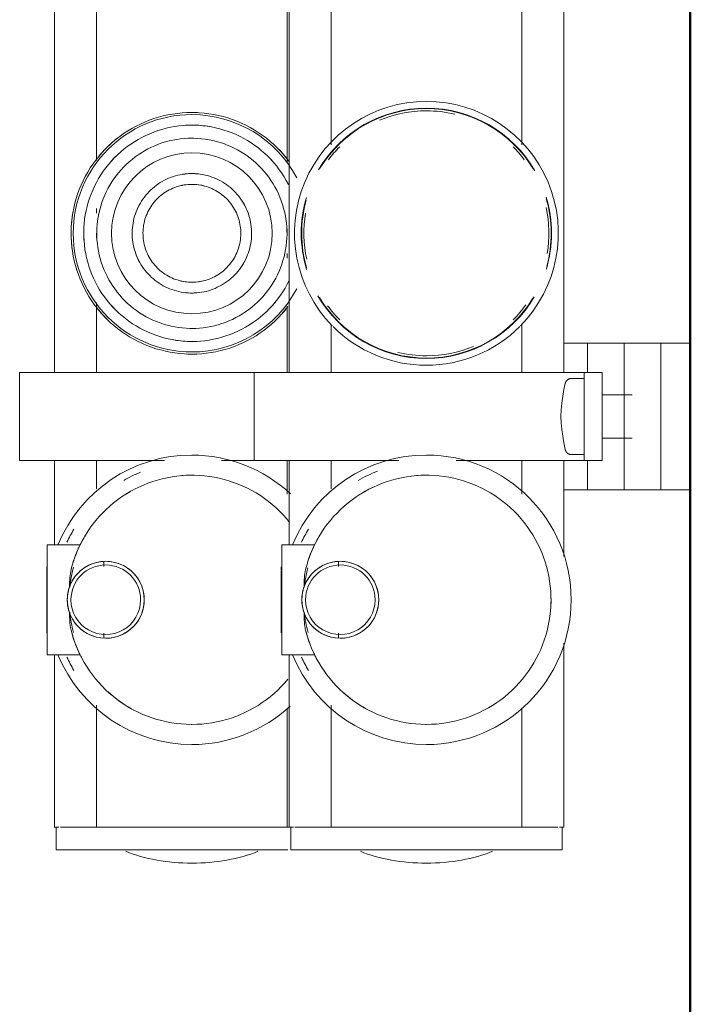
# Model space of a CAD drawing. Header units: millimetres. Extents: x 106 to 24511, y 2709 to 39091.
# Tile 40 of 87: x 16979 to 17071, y 36355 to 36490. Entities that reach past the tile are written whole.
import ezdxf

# ---------------------------------------------------------------- set-up
doc = ezdxf.new("R2010")
doc.units = ezdxf.units.MM
doc.linetypes.add('ADSK_Скрыто', pattern=[300, 150, -150])
for name, color, linetype, lineweight in [('A-DETL-____-HDLN', 90, 'ADSK_Скрыто', 9), ('A-WALL-____-MCUT', 113, 'Continuous', 50), ('A-WALL-____-OTLN', 113, 'Continuous', 20), ('M-EQPM-____-OTLN', 50, 'Continuous', 20)]:
    doc.layers.add(name, color=color, linetype=linetype, lineweight=lineweight)

# ---------------------------------------------------------------- blocks, each defined once
blk = doc.blocks.new('Прямая форма - V line-613630-В_Этаж 03_Вентиляция')
at = {"layer": 'A-WALL-____-MCUT', "color": 9}
blk.add_line((7702.21, 0), (3930, 0), dxfattribs=at)
blk = doc.blocks.new('Прямая форма - SW - 019-613631-В_Этаж 03_Вентиляция')
blk.add_blockref('Прямая форма - V line-613630-В_Этаж 03_Вентиляция', (0, 0))
blk = doc.blocks.new('V line_ifc_RVT-1-В_Этаж 03_Вентиляция')
at = {"layer": 'A-WALL-____-OTLN', "color": 253, "lineweight": 20, "rotation": 90}
blk.add_blockref('Прямая форма - SW - 019-613631-В_Этаж 03_Вентиляция', (33663.24, 30037.63), dxfattribs=at)
blk = doc.blocks.new('ADSK_Коллектор с регулирующими клапанами и расходомерами - N5-1658201-В_Этаж 03_Вентиляция')
at = {"layer": 'A-DETL-____-HDLN', "flags": 128}
for points in [[(251.23, -16.96), (251.2, -16.94), (251.17, -16.92), (251.14, -16.9), (251.12, -16.88), (251.09, -16.85), (251.06, -16.83), (251.04, -16.8), (251.01, -16.77), (250.99, -16.75), (250.97, -16.72), (250.95, -16.69), (250.93, -16.66)], [(261.08, -16.64), (261.06, -16.67), (261.04, -16.7), (261.02, -16.73), (261, -16.76), (260.98, -16.79), (260.95, -16.81), (260.93, -16.84), (260.9, -16.86), (260.87, -16.89), (260.84, -16.91), (260.82, -16.93), (260.79, -16.95), (260.75, -16.97)]]:
    blk.add_lwpolyline(points, dxfattribs=at)
at = {"layer": 'M-EQPM-____-OTLN'}
for p, q in [((246, 0), (246, -4)), ((266, -4), (266, 0)), ((256, 0), (246, 0)), ((266, 0), (256, 0)), ((246, -5.17), (246, -4)), ((246, -4), (256, -4)), ((256, -4), (266, -4)), ((266, -4), (266, -5.17)), ((246, -6.66), (246, -5.17)), ((266, -5.17), (266, -6.66)), ((246, -6.66), (246, -9)), ((266, -9), (266, -6.66)), ((253.04, -7.93), (253.04, -12)), ((258.96, -12), (258.96, -7.93)), ((246, -9), (266, -9)), ((246, -10.17), (246, -9)), ((266, -9), (266, -10.17)), ((246, -11.66), (246, -10.17)), ((266, -10.17), (266, -11.66)), ((246, -11.66), (246, -14)), ((250, -14.5), (250, -12)), ((262, -12), (250, -12)), ((262, -12), (262, -14.5)), ((266, -14), (266, -11.66)), ((246, -14), (250, -14)), ((246, -17.25), (246, -14)), ((250, -18.5), (250, -14.5)), ((250, -14.5), (262, -14.5)), ((250.8, -14.5), (250.8, -16.19)), ((261.2, -16.19), (261.2, -14.5)), ((262, -14), (266, -14)), ((262, -14.5), (262, -18.5)), ((266, -14), (266, -17.25)), ((250, -17.25), (62, -17.25)), ((275.1, -17.25), (262, -17.25)), ((312, -17.25), (286.9, -17.25)), ((312, -17.85), (312, -17.25)), ((250, -53), (250, -18.5)), ((262, -18.5), (262, -31.94)), ((315.1, -17.5), (312, -17.5)), ((312, -22.45), (312, -18.06)), ((315.1, -54.5), (315.1, -17.5)), ((312, -22.45), (312, -23)), ((218.93, -23), (193.07, -23)), ((250, -23), (243.58, -23)), ((266.61, -23), (262, -23)), ((312, -23), (295.78, -23)), ((312, -24), (312, -23)), ((312, -24), (312, -48)), ((262, -39.76), (262, -53)), ((275.79, -48), (276.45, -48)), ((285.55, -48), (286.21, -48)), ((312, -49), (312, -48)), ((193.07, -49), (218.93, -49)), ((243.58, -49), (250, -49)), ((262, -49), (265.87, -49)), ((295.39, -49), (312, -49)), ((312, -49), (312, -49.55)), ((312, -53.94), (312, -49.55)), ((273.5, -51.26), (273.5, -55.75)), ((273.5, -54.27), (273.5, -52.38)), ((288.5, -55.75), (288.5, -51.26)), ((288.5, -52.38), (288.5, -54.27)), ((250, -53), (250, -59.5)), ((262, -59.5), (262, -53)), ((62, -54.75), (250, -54.75)), ((221.3, -55), (190.94, -55)), ((231, -55), (230.39, -55)), ((234.38, -55), (233.76, -55)), ((250, -55), (240.94, -55)), ((262, -54.75), (273.55, -54.75)), ((266.61, -55), (262, -55)), ((273.5, -54.38), (273.5, -55.75)), ((288.45, -54.75), (312, -54.75)), ((288.5, -54.27), (288.5, -55.75)), ((312, -55), (295.78, -55)), ((312, -54.75), (312, -54.15)), ((312, -54.5), (315.1, -54.5)), ((312, -54.75), (312, -55)), ((312, -56), (312, -55)), ((315.1, -86.5), (315.1, -54.92)), ((273.5, -55.75), (288.5, -55.75)), ((276.5, -55.8), (276.65, -55.8)), ((276.5, -55.8), (276.99, -55.8)), ((277.1, -55.8), (285.5, -55.8)), ((285.35, -55.8), (285.5, -55.8)), ((288.16, -55.75), (288.5, -55.75)), ((312, -56), (312, -80)), ((250, -59.5), (262, -59.5)), ((250, -85), (250, -59.5)), ((262, -59.5), (262, -63.94)), ((262, -71.76), (262, -85)), ((275.79, -80), (276.45, -80)), ((285.55, -80), (286.21, -80)), ((312, -81), (312, -80)), ((190.44, -81), (221.06, -81)), ((227.62, -81), (228.24, -81)), ((231, -81), (231.61, -81)), ((240.44, -81), (250, -81)), ((262, -81), (265.87, -81)), ((295.39, -81), (312, -81)), ((312, -81), (312, -81.55)), ((312, -85.94), (312, -81.55)), ((273.5, -83.26), (273.5, -87.75)), ((288.5, -87.75), (288.5, -83.26)), ((273.5, -86.27), (273.5, -84.38)), ((288.5, -84.38), (288.5, -86.27)), ((250, -85), (250, -91.5)), ((262, -91.5), (262, -85)), ((62, -86.75), (250, -86.75)), ((262, -86.75), (273.55, -86.75)), ((273.5, -86.27), (273.5, -87.75)), ((288.45, -86.75), (312, -86.75)), ((288.5, -86.27), (288.5, -87.75)), ((312, -86.75), (312, -86.15)), ((312, -86.5), (315.1, -86.5)), ((273.5, -87.75), (288.5, -87.75)), ((276.5, -87.8), (276.65, -87.8)), ((276.5, -87.8), (285.5, -87.8)), ((285.35, -87.8), (285.5, -87.8)), ((288.16, -87.75), (288.5, -87.75)), ((250, -91.5), (262, -91.5))]:
    blk.add_line(p, q, dxfattribs=at)
at = {"layer": 'M-EQPM-____-OTLN', "flags": 128}
for points in [[(251.5, -17.07), (251.46, -17.06), (251.43, -17.05), (251.39, -17.04), (251.36, -17.03), (251.33, -17.01), (251.3, -17), (251.26, -16.98), (251.23, -16.96), (251.2, -16.94), (251.17, -16.92), (251.14, -16.9), (251.12, -16.88), (251.09, -16.85), (251.06, -16.83), (251.04, -16.8), (251.01, -16.77), (250.99, -16.75), (250.97, -16.72), (250.95, -16.69), (250.93, -16.66), (250.91, -16.63), (250.89, -16.59), (250.88, -16.56), (250.87, -16.53), (250.85, -16.49), (250.84, -16.46), (250.83, -16.42), (250.82, -16.39), (250.82, -16.35), (250.81, -16.32), (250.8, -16.28), (250.8, -16.25), (250.8, -16.21), (250.8, -16.19)], [(256, -17.65), (255.08, -17.61), (254.16, -17.52), (253.24, -17.4), (252.33, -17.25), (251.5, -17.07)], [(260.5, -17.07), (259.6, -17.26), (258.69, -17.41), (257.77, -17.53), (256.85, -17.61), (256, -17.65)], [(261.2, -16.19), (261.2, -16.23), (261.2, -16.26), (261.19, -16.3), (261.19, -16.33), (261.18, -16.37), (261.17, -16.4), (261.16, -16.44), (261.15, -16.47), (261.14, -16.51), (261.13, -16.54), (261.11, -16.57), (261.1, -16.61), (261.08, -16.64), (261.06, -16.67), (261.04, -16.7), (261.02, -16.73), (261, -16.76), (260.98, -16.79), (260.95, -16.81), (260.93, -16.84), (260.9, -16.86), (260.87, -16.89), (260.84, -16.91), (260.82, -16.93), (260.79, -16.95), (260.75, -16.97), (260.72, -16.99), (260.69, -17), (260.66, -17.02), (260.62, -17.03), (260.59, -17.04), (260.56, -17.05), (260.52, -17.06), (260.5, -17.07)], [(298, -36), (297.99, -35.32), (297.95, -34.64), (297.88, -33.96), (297.78, -33.29), (297.66, -32.62), (297.51, -31.96), (297.34, -31.3), (297.14, -30.65), (296.91, -30.01), (296.66, -29.38), (296.38, -28.76), (296.08, -28.15), (295.75, -27.55), (295.4, -26.97), (295.03, -26.4), (294.64, -25.85), (294.22, -25.31), (293.78, -24.79), (293.32, -24.29), (292.84, -23.8), (292.35, -23.34), (291.83, -22.9), (291.3, -22.47), (290.75, -22.07), (290.19, -21.69), (289.61, -21.34), (289.01, -21.01), (288.41, -20.7), (287.79, -20.41), (287.16, -20.16), (286.52, -19.92), (285.87, -19.71), (285.22, -19.53), (284.56, -19.38), (283.89, -19.25), (283.22, -19.15), (282.54, -19.07), (281.86, -19.02), (281.18, -19), (280.5, -19.01), (279.82, -19.04), (279.15, -19.1), (278.47, -19.19), (277.8, -19.3), (277.14, -19.44), (276.48, -19.61), (275.83, -19.81), (275.18, -20.03), (274.55, -20.27), (273.93, -20.54), (273.31, -20.84), (272.71, -21.16), (272.13, -21.5), (271.55, -21.87), (271, -22.26), (270.45, -22.67), (269.93, -23.1), (269.42, -23.55), (268.93, -24.03), (268.46, -24.52), (268.02, -25.03), (267.59, -25.56), (267.18, -26.1), (266.79, -26.66), (266.43, -27.24), (266.09, -27.83), (265.78, -28.43), (265.49, -29.04), (265.22, -29.67), (264.98, -30.31), (264.77, -30.95), (264.58, -31.6), (264.42, -32.26), (264.28, -32.93), (264.17, -33.6), (264.09, -34.28), (264.03, -34.95), (264, -35.63), (264, -36)], [(264, -36), (264.01, -36.68), (264.05, -37.36), (264.12, -38.04), (264.22, -38.71), (264.34, -39.38), (264.49, -40.04), (264.66, -40.7), (264.86, -41.35), (265.09, -41.99), (265.34, -42.62), (265.62, -43.24), (265.92, -43.85), (266.25, -44.45), (266.6, -45.03), (266.97, -45.6), (267.36, -46.15), (267.78, -46.69), (268.22, -47.21), (268.68, -47.71), (269.16, -48.2), (269.65, -48.66), (270.17, -49.1), (270.7, -49.53), (271.25, -49.93), (271.81, -50.31), (272.39, -50.66), (272.99, -50.99), (273.59, -51.3), (274.21, -51.59), (274.84, -51.84), (275.48, -52.08), (276.13, -52.29), (276.78, -52.47), (276.85, -52.49)], [(285.15, -52.49), (285.8, -52.31), (286.45, -52.1), (287.09, -51.87), (287.72, -51.62), (288.34, -51.33), (288.95, -51.03), (289.54, -50.7), (290.12, -50.35), (290.69, -49.97), (291.24, -49.57), (291.77, -49.15), (292.29, -48.71), (292.79, -48.25), (293.27, -47.77), (293.73, -47.27), (294.17, -46.75), (294.59, -46.21), (294.99, -45.66), (295.36, -45.09), (295.72, -44.51), (296.04, -43.92), (296.35, -43.31), (296.63, -42.69), (296.88, -42.06), (297.11, -41.42), (297.32, -40.77), (297.49, -40.11), (297.65, -39.45), (297.77, -38.78), (297.87, -38.11), (297.94, -37.43), (297.98, -36.76), (298, -36.08), (298, -36)], [(221.3, -54.67), (220.77, -55.07), (220.27, -55.49), (219.77, -55.93), (219.3, -56.39), (218.85, -56.87), (218.41, -57.36), (217.99, -57.87), (217.6, -58.4), (217.23, -58.95), (216.88, -59.5), (216.55, -60.07), (216.24, -60.66), (215.96, -61.25), (215.7, -61.86), (215.47, -62.48), (215.26, -63.1), (215.08, -63.74), (214.92, -64.38), (214.79, -65.02), (214.68, -65.67), (214.6, -66.33), (214.55, -66.99), (214.52, -67.64), (214.52, -68)], [(224.33, -54.84), (223.81, -55.12), (223.3, -55.41), (222.8, -55.73), (222.32, -56.07), (221.85, -56.43), (221.39, -56.8), (220.95, -57.2), (220.53, -57.61), (220.12, -58.03), (219.73, -58.48), (219.36, -58.93), (219, -59.41), (218.67, -59.89), (218.36, -60.39), (218.06, -60.91), (217.79, -61.43), (217.54, -61.96), (217.31, -62.5), (217.1, -63.06), (216.91, -63.62), (216.75, -64.18), (216.61, -64.76), (216.49, -65.34), (216.39, -65.92), (216.32, -66.5), (216.27, -67.09), (216.25, -67.68), (216.24, -68)], [(243.98, -68), (243.97, -67.48), (243.94, -66.96), (243.89, -66.45), (243.81, -65.93), (243.72, -65.42), (243.61, -64.92), (243.47, -64.41), (243.32, -63.92), (243.15, -63.43), (242.95, -62.95), (242.74, -62.47), (242.51, -62.01), (242.26, -61.55), (242, -61.11), (241.71, -60.67), (241.41, -60.25), (241.09, -59.84), (240.76, -59.44), (240.41, -59.06), (240.04, -58.69), (239.66, -58.34), (239.27, -58), (238.86, -57.67), (238.44, -57.37), (238.01, -57.08), (237.57, -56.81), (237.12, -56.55), (236.65, -56.32), (236.18, -56.1), (235.7, -55.9), (235.22, -55.73), (234.72, -55.57), (234.22, -55.43), (233.72, -55.31), (233.21, -55.21), (232.69, -55.13), (232.18, -55.08), (231.66, -55.04), (231.14, -55.02), (230.62, -55.03), (230.1, -55.05), (229.59, -55.1), (229.07, -55.17), (228.56, -55.25), (228.05, -55.36), (227.55, -55.49), (227.05, -55.64), (226.56, -55.8), (226.08, -55.99), (225.6, -56.2), (225.13, -56.42), (224.67, -56.67), (224.23, -56.93), (223.79, -57.21), (223.36, -57.51), (222.95, -57.82), (222.55, -58.15), (222.16, -58.5), (221.79, -58.86), (221.43, -59.23), (221.09, -59.62), (220.76, -60.03), (220.45, -60.44), (220.16, -60.87), (219.88, -61.31), (219.62, -61.76), (219.38, -62.22), (219.16, -62.69), (218.96, -63.17), (218.77, -63.65), (218.61, -64.14), (218.46, -64.64), (218.34, -65.15), (218.24, -65.66), (218.15, -66.17), (218.09, -66.68), (218.05, -67.2), (218.02, -67.72), (218.02, -68)], [(245.76, -68), (245.74, -67.41), (245.71, -66.82), (245.65, -66.23), (245.57, -65.65), (245.46, -65.07), (245.33, -64.49), (245.18, -63.92), (245.01, -63.36), (244.81, -62.8), (244.59, -62.25), (244.35, -61.71), (244.09, -61.19), (243.81, -60.67), (243.5, -60.16), (243.18, -59.67), (242.84, -59.19), (242.47, -58.72), (242.09, -58.27), (241.7, -57.83), (241.28, -57.41), (240.85, -57.01), (240.4, -56.63), (239.94, -56.26), (239.46, -55.91), (238.97, -55.58), (238.47, -55.27), (237.95, -54.99), (237.43, -54.72)], [(247.48, -68), (247.47, -67.34), (247.43, -66.68), (247.36, -66.03), (247.27, -65.37), (247.15, -64.73), (247.01, -64.08), (246.84, -63.44), (246.65, -62.82), (246.43, -62.19), (246.18, -61.58), (245.91, -60.98), (245.62, -60.39), (245.3, -59.81), (244.97, -59.24), (244.6, -58.69), (244.22, -58.16), (243.82, -57.64), (243.39, -57.13), (242.95, -56.64), (242.48, -56.18), (242, -55.73), (241.5, -55.3), (240.99, -54.89)], [(270.45, -54.67), (269.93, -55.1), (269.42, -55.55), (268.93, -56.03), (268.46, -56.52), (268.02, -57.03), (267.59, -57.56), (267.18, -58.1), (266.79, -58.66), (266.43, -59.24), (266.09, -59.83), (265.78, -60.43), (265.49, -61.04), (265.22, -61.67), (264.98, -62.31), (264.77, -62.95), (264.58, -63.6), (264.42, -64.26), (264.28, -64.93), (264.17, -65.6), (264.09, -66.28), (264.03, -66.95), (264, -67.63), (264, -68)], [(298, -68), (297.99, -67.32), (297.95, -66.64), (297.88, -65.96), (297.78, -65.29), (297.66, -64.62), (297.51, -63.96), (297.34, -63.3), (297.14, -62.65), (296.91, -62.01), (296.66, -61.38), (296.38, -60.76), (296.08, -60.15), (295.75, -59.55), (295.4, -58.97), (295.03, -58.4), (294.64, -57.85), (294.22, -57.31), (293.78, -56.79), (293.32, -56.29), (292.84, -55.8), (292.35, -55.34), (291.83, -54.9)], [(239.15, -68), (239.14, -67.67), (239.12, -67.35), (239.09, -67.02), (239.05, -66.7), (238.99, -66.38), (238.92, -66.06), (238.83, -65.75), (238.74, -65.44), (238.63, -65.13), (238.51, -64.83), (238.37, -64.53), (238.23, -64.24), (238.07, -63.95), (237.91, -63.67), (237.73, -63.4), (237.54, -63.13), (237.34, -62.88), (237.13, -62.63), (236.91, -62.39), (236.68, -62.15), (236.44, -61.93), (236.19, -61.72), (235.94, -61.52), (235.67, -61.32), (235.4, -61.14), (235.13, -60.97), (234.84, -60.81), (234.55, -60.66), (234.25, -60.53), (233.95, -60.4), (233.65, -60.29), (233.34, -60.19), (233.02, -60.1), (232.71, -60.03), (232.39, -59.97), (232.06, -59.92), (231.74, -59.88), (231.41, -59.86), (231.09, -59.85), (230.76, -59.85), (230.44, -59.87), (230.11, -59.9), (229.79, -59.94), (229.47, -60), (229.15, -60.06), (228.83, -60.14), (228.52, -60.24), (228.21, -60.34), (227.91, -60.46), (227.61, -60.59), (227.31, -60.73), (227.03, -60.88), (226.75, -61.05), (226.47, -61.22), (226.2, -61.41), (225.94, -61.61), (225.69, -61.82), (225.45, -62.03), (225.22, -62.26), (224.99, -62.49), (224.77, -62.74), (224.57, -62.99), (224.37, -63.25), (224.19, -63.52), (224.02, -63.8), (223.85, -64.08), (223.7, -64.37), (223.56, -64.66), (223.44, -64.96), (223.32, -65.27), (223.22, -65.58), (223.13, -65.89), (223.05, -66.21), (222.98, -66.53), (222.93, -66.85), (222.89, -67.17), (222.87, -67.5), (222.85, -67.82), (222.85, -68)], [(237.68, -68), (237.67, -67.73), (237.65, -67.47), (237.63, -67.2), (237.59, -66.94), (237.54, -66.67), (237.48, -66.41), (237.42, -66.16), (237.34, -65.9), (237.25, -65.65), (237.15, -65.4), (237.04, -65.16), (236.92, -64.92), (236.79, -64.68), (236.66, -64.45), (236.51, -64.23), (236.35, -64.01), (236.19, -63.8), (236.02, -63.6), (235.84, -63.4), (235.65, -63.21), (235.46, -63.03), (235.25, -62.85), (235.04, -62.69), (234.83, -62.53), (234.61, -62.38), (234.38, -62.24), (234.15, -62.11), (233.91, -61.99), (233.67, -61.88), (233.42, -61.78), (233.17, -61.69), (232.91, -61.6), (232.66, -61.53), (232.4, -61.47), (232.13, -61.42), (231.87, -61.38), (231.61, -61.35), (231.34, -61.33), (231.07, -61.32), (230.81, -61.33), (230.54, -61.34), (230.27, -61.36), (230.01, -61.4), (229.74, -61.44), (229.48, -61.5), (229.22, -61.56), (228.97, -61.64), (228.72, -61.73), (228.47, -61.82), (228.22, -61.93), (227.98, -62.05), (227.75, -62.17), (227.52, -62.31), (227.29, -62.45), (227.07, -62.6), (226.86, -62.76), (226.65, -62.93), (226.45, -63.11), (226.26, -63.3), (226.08, -63.49), (225.9, -63.69), (225.73, -63.9), (225.57, -64.11), (225.42, -64.33), (225.28, -64.56), (225.15, -64.79), (225.02, -65.03), (224.91, -65.27), (224.8, -65.51), (224.71, -65.76), (224.63, -66.02), (224.55, -66.27), (224.49, -66.53), (224.43, -66.79), (224.39, -67.06), (224.36, -67.32), (224.34, -67.59), (224.33, -67.86), (224.32, -68)], [(214.52, -68), (214.53, -68.66), (214.57, -69.32), (214.64, -69.97), (214.73, -70.63), (214.85, -71.27), (214.99, -71.92), (215.16, -72.56), (215.35, -73.18), (215.57, -73.81), (215.82, -74.42), (216.09, -75.02), (216.38, -75.61), (216.7, -76.19), (217.03, -76.76), (217.4, -77.31), (217.78, -77.84), (218.18, -78.36), (218.61, -78.87), (219.05, -79.36), (219.52, -79.82), (220, -80.27), (220.5, -80.7), (221.01, -81.11), (221.55, -81.5), (222.09, -81.87), (222.66, -82.21), (223.23, -82.54), (223.82, -82.84), (224.42, -83.11), (225.03, -83.36), (225.65, -83.59), (226.27, -83.79), (226.91, -83.97), (227.55, -84.12), (228.2, -84.24), (228.85, -84.34), (229.51, -84.42), (230.16, -84.46), (230.82, -84.48), (231.48, -84.48), (232.14, -84.44), (232.8, -84.38), (233.45, -84.3), (234.1, -84.19), (234.74, -84.05), (235.38, -83.89), (236.02, -83.7), (236.64, -83.49), (237.25, -83.25), (237.86, -82.99), (238.45, -82.7), (239.04, -82.39), (239.6, -82.06), (240.16, -81.7), (240.7, -81.33), (241.23, -80.93), (241.73, -80.51), (242.23, -80.07), (242.7, -79.61), (243.15, -79.13), (243.59, -78.64), (244.01, -78.13), (244.4, -77.6), (244.77, -77.05), (245.12, -76.5), (245.45, -75.93), (245.76, -75.34), (246.04, -74.75), (246.3, -74.14), (246.53, -73.52), (246.74, -72.9), (246.92, -72.26), (247.08, -71.62), (247.21, -70.98), (247.32, -70.33), (247.4, -69.67), (247.45, -69.01), (247.48, -68.36), (247.48, -68)], [(216.24, -68), (216.26, -68.59), (216.29, -69.18), (216.35, -69.77), (216.43, -70.35), (216.54, -70.93), (216.67, -71.51), (216.82, -72.08), (216.99, -72.64), (217.19, -73.2), (217.41, -73.75), (217.65, -74.29), (217.91, -74.81), (218.19, -75.33), (218.5, -75.84), (218.82, -76.33), (219.16, -76.81), (219.53, -77.28), (219.91, -77.73), (220.3, -78.17), (220.72, -78.59), (221.15, -78.99), (221.6, -79.37), (222.06, -79.74), (222.54, -80.09), (223.03, -80.42), (223.53, -80.73), (224.05, -81.01), (224.57, -81.28), (225.11, -81.53), (225.65, -81.75), (226.21, -81.96), (226.77, -82.14), (227.34, -82.29), (227.91, -82.43), (228.49, -82.54), (229.08, -82.63), (229.66, -82.69), (230.25, -82.74), (230.84, -82.75), (231.43, -82.75), (232.02, -82.72), (232.61, -82.67), (233.19, -82.59), (233.78, -82.49), (234.35, -82.37), (234.92, -82.22), (235.49, -82.06), (236.05, -81.87), (236.6, -81.65), (237.14, -81.42), (237.67, -81.16), (238.19, -80.88), (238.7, -80.59), (239.2, -80.27), (239.68, -79.93), (240.15, -79.57), (240.61, -79.2), (241.05, -78.8), (241.47, -78.39), (241.88, -77.97), (242.27, -77.52), (242.64, -77.07), (243, -76.59), (243.33, -76.11), (243.64, -75.61), (243.94, -75.09), (244.21, -74.57), (244.46, -74.04), (244.69, -73.5), (244.9, -72.94), (245.09, -72.38), (245.25, -71.82), (245.39, -71.24), (245.51, -70.66), (245.61, -70.08), (245.68, -69.5), (245.73, -68.91), (245.75, -68.32), (245.76, -68)], [(218.02, -68), (218.03, -68.52), (218.06, -69.04), (218.11, -69.55), (218.19, -70.07), (218.28, -70.58), (218.39, -71.08), (218.53, -71.59), (218.68, -72.08), (218.85, -72.57), (219.05, -73.05), (219.26, -73.53), (219.49, -73.99), (219.74, -74.45)], [(219.74, -74.45), (220, -74.89), (220.29, -75.33), (220.59, -75.75), (220.91, -76.16), (221.24, -76.56), (221.59, -76.94), (221.96, -77.31), (222.34, -77.66), (222.73, -78), (223.14, -78.33), (223.56, -78.63), (223.99, -78.92), (224.43, -79.19), (224.88, -79.45), (225.35, -79.68), (225.82, -79.9), (226.3, -80.1), (226.78, -80.27), (227.28, -80.43), (227.78, -80.57), (228.28, -80.69), (228.79, -80.79), (229.31, -80.87), (229.82, -80.92), (230.34, -80.96), (230.86, -80.98), (231.38, -80.97), (231.9, -80.95), (232.41, -80.9), (232.93, -80.83), (233.44, -80.75), (233.95, -80.64), (234.45, -80.51), (234.95, -80.36), (235.44, -80.2), (235.92, -80.01), (236.4, -79.8), (236.87, -79.58), (237.33, -79.33), (237.77, -79.07), (238.21, -78.79), (238.64, -78.49), (239.05, -78.18), (239.45, -77.85), (239.84, -77.5), (240.21, -77.14), (240.57, -76.77), (240.91, -76.38), (241.24, -75.97), (241.55, -75.56), (241.84, -75.13), (242.12, -74.69), (242.38, -74.24), (242.62, -73.78), (242.84, -73.31), (243.04, -72.83), (243.23, -72.35), (243.39, -71.86), (243.54, -71.36), (243.66, -70.85), (243.76, -70.34), (243.85, -69.83), (243.91, -69.32), (243.95, -68.8), (243.98, -68.28), (243.98, -68)], [(222.85, -68), (222.86, -68.33), (222.88, -68.65), (222.91, -68.98), (222.95, -69.3), (223.01, -69.62), (223.08, -69.94), (223.17, -70.25), (223.26, -70.56), (223.37, -70.87), (223.49, -71.17), (223.63, -71.47), (223.77, -71.76), (223.93, -72.05), (224.09, -72.33), (224.27, -72.6), (224.46, -72.87), (224.66, -73.12), (224.87, -73.37), (225.09, -73.61), (225.32, -73.85), (225.56, -74.07), (225.81, -74.28), (226.06, -74.48), (226.33, -74.68), (226.6, -74.86), (226.87, -75.03), (227.16, -75.19), (227.45, -75.34), (227.75, -75.47), (228.05, -75.6), (228.35, -75.71), (228.66, -75.81), (228.98, -75.9), (229.29, -75.97), (229.61, -76.03), (229.94, -76.08), (230.26, -76.12), (230.59, -76.14), (230.91, -76.15), (231.24, -76.15), (231.56, -76.13), (231.89, -76.1), (232.21, -76.06), (232.53, -76), (232.85, -75.94), (233.17, -75.86), (233.48, -75.76), (233.79, -75.66), (234.09, -75.54), (234.39, -75.41), (234.69, -75.27), (234.97, -75.12), (235.25, -74.95), (235.53, -74.78), (235.8, -74.59), (236.06, -74.39), (236.31, -74.18), (236.55, -73.97), (236.78, -73.74), (237.01, -73.51), (237.23, -73.26), (237.43, -73.01), (237.63, -72.75), (237.81, -72.48), (237.98, -72.2), (238.15, -71.92), (238.3, -71.63), (238.44, -71.34), (238.56, -71.04), (238.68, -70.73), (238.78, -70.42), (238.87, -70.11), (238.95, -69.79), (239.02, -69.47), (239.07, -69.15), (239.11, -68.83), (239.13, -68.5), (239.15, -68.18), (239.15, -68)], [(224.32, -68), (224.33, -68.27), (224.35, -68.53), (224.37, -68.8), (224.41, -69.06), (224.46, -69.33), (224.52, -69.59), (224.58, -69.84), (224.66, -70.1), (224.75, -70.35), (224.85, -70.6), (224.96, -70.84), (225.08, -71.08), (225.21, -71.32), (225.34, -71.55), (225.49, -71.77), (225.65, -71.99), (225.81, -72.2), (225.98, -72.4), (226.16, -72.6), (226.35, -72.79), (226.54, -72.97), (226.75, -73.15), (226.96, -73.31), (227.17, -73.47), (227.39, -73.62), (227.62, -73.76), (227.85, -73.89), (228.09, -74.01), (228.33, -74.12), (228.58, -74.22), (228.83, -74.31), (229.09, -74.4), (229.34, -74.47), (229.6, -74.53), (229.87, -74.58), (230.13, -74.62), (230.39, -74.65), (230.66, -74.67), (230.93, -74.68), (231.19, -74.67), (231.46, -74.66), (231.73, -74.64), (231.99, -74.6), (232.26, -74.56), (232.52, -74.5), (232.78, -74.44), (233.03, -74.36), (233.28, -74.27), (233.53, -74.18), (233.78, -74.07), (234.02, -73.95), (234.25, -73.83), (234.48, -73.69), (234.71, -73.55), (234.93, -73.4), (235.14, -73.24), (235.35, -73.07), (235.55, -72.89), (235.74, -72.7), (235.92, -72.51), (236.1, -72.31), (236.27, -72.1), (236.43, -71.89), (236.58, -71.67), (236.72, -71.44), (236.85, -71.21), (236.98, -70.97), (237.09, -70.73), (237.2, -70.49), (237.29, -70.24), (237.37, -69.98), (237.45, -69.73), (237.51, -69.47), (237.57, -69.21), (237.61, -68.94), (237.64, -68.68), (237.66, -68.41), (237.67, -68.14), (237.68, -68)], [(264, -68), (264.01, -68.68), (264.05, -69.36), (264.12, -70.04), (264.22, -70.71), (264.34, -71.38), (264.49, -72.04), (264.66, -72.7), (264.86, -73.35), (265.09, -73.99), (265.34, -74.62), (265.62, -75.24), (265.92, -75.85), (266.25, -76.45), (266.6, -77.03), (266.97, -77.6), (267.36, -78.15), (267.78, -78.69), (268.22, -79.21), (268.68, -79.71), (269.16, -80.2), (269.65, -80.66), (270.17, -81.1), (270.7, -81.53), (271.25, -81.93), (271.81, -82.31), (272.39, -82.66), (272.99, -82.99), (273.59, -83.3), (274.21, -83.59), (274.84, -83.84), (275.48, -84.08), (276.13, -84.29), (276.78, -84.47), (276.85, -84.49)], [(285.15, -84.49), (285.8, -84.31), (286.45, -84.1), (287.09, -83.87), (287.72, -83.62), (288.34, -83.33), (288.95, -83.03), (289.54, -82.7), (290.12, -82.35), (290.69, -81.97), (291.24, -81.57), (291.77, -81.15), (292.29, -80.71), (292.79, -80.25), (293.27, -79.77), (293.73, -79.27), (294.17, -78.75), (294.59, -78.21), (294.99, -77.66), (295.36, -77.09), (295.72, -76.51), (296.04, -75.92), (296.35, -75.31), (296.63, -74.69), (296.88, -74.06), (297.11, -73.42), (297.32, -72.77), (297.49, -72.11), (297.65, -71.45), (297.77, -70.78), (297.87, -70.11), (297.94, -69.43), (297.98, -68.76), (298, -68.08), (298, -68)]]:
    blk.add_lwpolyline(points, dxfattribs=at)
at = {"layer": 'M-EQPM-____-OTLN'}
for centre, radius, start, end in [((281, -36), 19.75, 0, 180), ((231, -36), 18, 45.5071, 180), ((231, -36), 17.08, 73.3382, 106.8084), ((231, -36), 17.02, 74.579, 106.0052), ((231, -36), 16.71, 80.4736, 102.1893), ((281, -36), 17, 86.9607, 93.1177), ((231, -36), 17.08, 119.9177, 180), ((231, -36), 17.02, 121.0131, 180), ((231, -36), 17.08, 360, 59.535), ((231, -36), 17.02, 360, 58.6128), ((231, -36), 16.71, 126.9448, 135), ((231, -36), 16.71, 45, 54.2318), ((231, -36), 18, 360, 45), ((231, -36), 16.71, 360, 22.5752), ((231, -36), 16.71, 166.5542, 180), ((231, -36), 18, 180, 314.4929), ((231, -36), 17.08, 180, 239.535), ((231, -36), 17.02, 180, 238.6128), ((231, -36), 16.71, 180, 202.5752), ((231, -36), 17.08, 299.9177, 360), ((231, -36), 17.02, 301.0131, 360), ((231, -36), 18, 315, 360), ((231, -36), 16.71, 346.5542, 360), ((281, -36), 19.75, 180, 247.682), ((281, -36), 17, 180, 185.2815), ((281, -36), 19.75, 292.318, 0), ((281, -36), 18.76, 200.8943, 209.7245), ((281, -47.75), 5.25, 90, 201.2048), ((281, -47.75), 5.25, 90, 177.6758), ((281, -47.75), 5.25, 338.7952, 90), ((281, -47.75), 5.25, 2.3242, 90), ((281, -36), 17, 208.6646, 211.9105), ((281, -47.75), 4.75, 90, 270), ((281, -47.75), 4.75, 270, 90), ((281, -36), 17, 317.6813, 330.9929), ((231, -36), 16.71, 225, 233.0552), ((231, -36), 16.71, 306.2173, 315), ((281, -47.75), 5.25, 182.3242, 270), ((281, -47.75), 5.25, 270, 357.6758), ((281, -36), 17, 239.0986, 243.821), ((281, -36), 17, 296.179, 301.4807), ((231, -36), 17.08, 253.3382, 286.8084), ((231, -36), 17.02, 254.579, 286.0052), ((231, -36), 16.71, 260.4736, 282.1893), ((281, -36), 18.76, 239.121, 245.2785), ((281, -36), 16.75, 254.8534, 264.1776), ((281, -36), 16.75, 275.8224, 285.3739), ((281, -36), 18.76, 294.7215, 300.879), ((231, -68), 16.19, 117.9124, 180), ((231, -68), 16.19, 360, 62.0876), ((231, -68), 16.48, 127.7655, 137.2994), ((281, -68), 19.75, 137.0235, 180), ((281, -68), 19.75, 0, 42.7992), ((231, -68), 16.48, 37.9904, 50.9474), ((231, -68), 10.97, 0, 180), ((231, -68), 14.76, 131.8367, 135), ((231, -68), 14.76, 131.838, 135), ((231, -68), 14.76, 41.8759, 50.5662), ((231, -68), 14.76, 41.8721, 50.5593), ((231, -68), 8.15, 108.3397, 121.0595), ((231, -68), 8.15, 58.9405, 72.044), ((231, -68), 14.76, 170.2996, 180), ((231, -68), 14.76, 170.3017, 180), ((231, -68), 8.15, 173.6045, 180), ((231, -68), 6.68, 164.5765, 180), ((231, -68), 6.68, 360, 15.4235), ((231, -68), 8.15, 360, 6.3988), ((231, -68), 14.76, 360, 3.3797), ((231, -68), 14.76, 360, 3.3756), ((231, -68), 16.48, 177.3523, 180), ((231, -68), 16.48, 180, 182.3235), ((231, -68), 16.19, 180, 360), ((231, -68), 14.76, 180, 183.3797), ((231, -68), 14.76, 180, 183.3756), ((231, -68), 10.97, 180, 0), ((231, -68), 8.15, 180, 186.3988), ((231, -68), 6.68, 180, 195.4235), ((231, -68), 6.68, 344.5765, 360), ((231, -68), 8.15, 353.6045, 360), ((231, -68), 14.76, 350.2996, 360), ((231, -68), 14.76, 350.3017, 360), ((231, -68), 16.48, 360, 2.3235), ((231, -68), 16.48, 357.3523, 360), ((281, -68), 19.75, 180, 247.682), ((281, -68), 17, 180, 185.2815), ((281, -68), 19.75, 292.318, 0), ((231, -68), 8.15, 240, 252.044), ((231, -68), 8.15, 288.3397, 300), ((281, -68), 18.76, 201.8791, 209.7245), ((281, -79.75), 5.25, 90, 201.2048), ((281, -79.75), 5.25, 90, 177.6758), ((281, -79.75), 4.75, 90, 270), ((281, -79.75), 5.25, 338.7952, 90), ((281, -79.75), 5.25, 2.3242, 90), ((281, -79.75), 4.75, 270, 90), ((281, -68), 17, 208.6646, 211.9105), ((281, -68), 17, 317.6813, 330.9929), ((231, -68), 14.76, 221.8721, 228.1633), ((231, -68), 14.76, 221.8759, 228.162), ((231, -68), 16.48, 217.9904, 230.9474), ((231, -68), 14.76, 311.4266, 315), ((231, -68), 14.76, 311.431, 315), ((231, -68), 16.48, 307.7696, 317.2994), ((281, -79.75), 5.25, 182.3242, 270), ((281, -79.75), 5.25, 270, 357.6758), ((231, -68), 14.76, 267.1521, 273.5836), ((231, -68), 14.76, 267.1556, 273.593), ((281, -68), 17, 239.0986, 243.821), ((281, -68), 17, 296.179, 301.4807), ((231, -68), 16.48, 259.5299, 279.2417), ((281, -68), 18.76, 239.121, 245.2785), ((281, -68), 16.75, 254.6261, 264.1776), ((281, -68), 16.75, 275.8224, 285.3739), ((281, -68), 18.76, 294.7215, 300.879)]:
    blk.add_arc(centre, radius, start, end, dxfattribs=at)
for centre, start_param, end_param in [((309.8, -36), 4.712389, 5.397482), ((309.8, -36), 4.027296, 4.712389), ((309.8, -68), 4.712389, 5.397482), ((309.8, -68), 4.027296, 4.712389)]:
    blk.add_ellipse(centre, major_axis=(0, 14.25), ratio=0.5, start_param=start_param, end_param=end_param, dxfattribs=at)
for points, knots in [([(279.2, -52.68), (278.8, -52.54), (278.33, -52.3), (277.84, -51.95), (277.67, -51.81), (277.5, -51.67), (277.3, -51.48), (277.09, -51.26), (276.92, -51.06), (276.73, -50.82), (276.43, -50.37), (276.22, -49.95), (276.11, -49.65)], [-1, -1, -1, -1, -0.7, -0.625, -0.5875, -0.55, -0.475, -0.4, -0.35, -0.3, -0.2, 0, 0, 0, 0]), ([(285.89, -49.65), (285.78, -49.95), (285.57, -50.37), (285.27, -50.82), (285.08, -51.06), (284.93, -51.23), (284.78, -51.4), (284.62, -51.55), (284.46, -51.7), (284.23, -51.89), (283.94, -52.11), (283.45, -52.41), (283.06, -52.59), (282.8, -52.68)], [-1, -1, -1, -1, -0.8, -0.7, -0.65, -0.6, -0.55, -0.5, -0.45, -0.4, -0.3, -0.2, 0, 0, 0, 0]), ([(276.85, -52.49), (276.6, -52.42), (276.11, -52.28), (275.56, -52.11), (275.16, -51.97), (274.89, -51.86), (274.63, -51.76), (274.4, -51.67), (274.19, -51.58), (273.95, -51.47), (273.62, -51.31), (273.5, -51.26), (273.5, -51.26)], [0, 0, 0, 0, 0.125, 0.25, 0.3125, 0.375, 0.4375, 0.5, 0.5625, 0.625, 0.75, 1, 1, 1, 1]), ([(273.5, -51.31), (273.5, -51.35), (273.5, -51.44), (273.5, -51.6), (273.5, -51.74), (273.5, -51.96), (273.5, -52.18), (273.5, -52.38)], [0.2, 0.2, 0.2, 0.2, 0.4, 0.55, 0.625, 0.7, 1, 1, 1, 1]), ([(288.5, -51.26), (288.5, -51.26), (288.38, -51.31), (288, -51.49), (287.67, -51.64), (287.37, -51.76), (287.11, -51.86), (286.84, -51.97), (286.44, -52.11), (285.89, -52.28), (285.4, -52.42), (285.15, -52.49)], [0, 0, 0, 0, 0.25, 0.375, 0.5, 0.5625, 0.625, 0.6875, 0.75, 0.875, 1, 1, 1, 1]), ([(288.5, -52.38), (288.5, -52.12), (288.5, -51.8), (288.5, -51.51), (288.5, -51.38), (288.5, -51.33), (288.5, -51.31)], [0, 0, 0, 0, 0.4, 0.55, 0.7, 0.8, 0.8, 0.8, 0.8]), ([(279.2, -84.68), (278.8, -84.54), (278.33, -84.3), (277.84, -83.95), (277.67, -83.81), (277.5, -83.67), (277.3, -83.48), (277.09, -83.26), (276.92, -83.06), (276.73, -82.82), (276.43, -82.37), (276.22, -81.95), (276.11, -81.65)], [-1, -1, -1, -1, -0.7, -0.625, -0.5875, -0.55, -0.475, -0.4, -0.35, -0.3, -0.2, 0, 0, 0, 0]), ([(285.89, -81.65), (285.78, -81.95), (285.57, -82.37), (285.27, -82.82), (285.08, -83.06), (284.93, -83.23), (284.78, -83.4), (284.62, -83.55), (284.46, -83.7), (284.23, -83.89), (283.94, -84.11), (283.45, -84.41), (283.06, -84.59), (282.8, -84.68)], [-1, -1, -1, -1, -0.8, -0.7, -0.65, -0.6, -0.55, -0.5, -0.45, -0.4, -0.3, -0.2, 0, 0, 0, 0]), ([(276.85, -84.49), (276.6, -84.42), (276.11, -84.28), (275.56, -84.11), (275.16, -83.97), (274.89, -83.86), (274.63, -83.76), (274.4, -83.67), (274.19, -83.58), (273.95, -83.47), (273.62, -83.31), (273.5, -83.26), (273.5, -83.26)], [0, 0, 0, 0, 0.125, 0.25, 0.3125, 0.375, 0.4375, 0.5, 0.5625, 0.625, 0.75, 1, 1, 1, 1]), ([(288.5, -83.26), (288.5, -83.26), (288.38, -83.31), (288, -83.49), (287.67, -83.64), (287.37, -83.76), (287.11, -83.86), (286.84, -83.97), (286.44, -84.11), (285.89, -84.28), (285.4, -84.42), (285.15, -84.49)], [0, 0, 0, 0, 0.25, 0.375, 0.5, 0.5625, 0.625, 0.6875, 0.75, 0.875, 1, 1, 1, 1]), ([(273.5, -83.31), (273.5, -83.35), (273.5, -83.44), (273.5, -83.6), (273.5, -83.74), (273.5, -83.96), (273.5, -84.18), (273.5, -84.38)], [0.2, 0.2, 0.2, 0.2, 0.4, 0.55, 0.625, 0.7, 1, 1, 1, 1]), ([(288.5, -84.38), (288.5, -84.12), (288.5, -83.8), (288.5, -83.51), (288.5, -83.38), (288.5, -83.33), (288.5, -83.31)], [0, 0, 0, 0, 0.4, 0.55, 0.7, 0.8, 0.8, 0.8, 0.8])]:
    blk.add_open_spline(points, degree=3, knots=knots, dxfattribs=at)
for points in [[(279.2, -52.68), (278.78, -52.69), (277.96, -52.67), (277.21, -52.56), (276.85, -52.49)], [(281, -53), (280.69, -53), (280.07, -52.94), (279.48, -52.79), (279.2, -52.68)], [(282.8, -52.68), (282.52, -52.79), (281.93, -52.94), (281.31, -53), (281, -53)], [(285.15, -52.49), (284.91, -52.54), (284.42, -52.63), (283.63, -52.68), (283.08, -52.69), (282.8, -52.68)], [(279.2, -84.68), (278.78, -84.69), (277.96, -84.67), (277.21, -84.56), (276.85, -84.49)], [(285.15, -84.49), (284.91, -84.54), (284.42, -84.63), (283.63, -84.68), (283.08, -84.69), (282.8, -84.68)], [(281, -85), (280.69, -85), (280.07, -84.94), (279.48, -84.79), (279.2, -84.68)], [(282.8, -84.68), (282.52, -84.79), (281.93, -84.94), (281.31, -85), (281, -85)]]:
    blk.add_open_spline(points, degree=3, dxfattribs=at)

msp = doc.modelspace()

# ---------------------------------------------------------------- block references
at = {"lineweight": 9}
msp.add_blockref('V line_ifc_RVT-1-В_Этаж 03_Вентиляция', (-16592.68, 0), dxfattribs=at)
at = {"layer": 'A-DETL-____-HDLN', "rotation": 269.9999999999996}
msp.add_blockref('ADSK_Коллектор с регулирующими клапанами и расходомерами - N5-1658201-В_Этаж 03_Вентиляция', (17070.56, 36691.6), dxfattribs=at)

doc.saveas('drawing.dxf')
